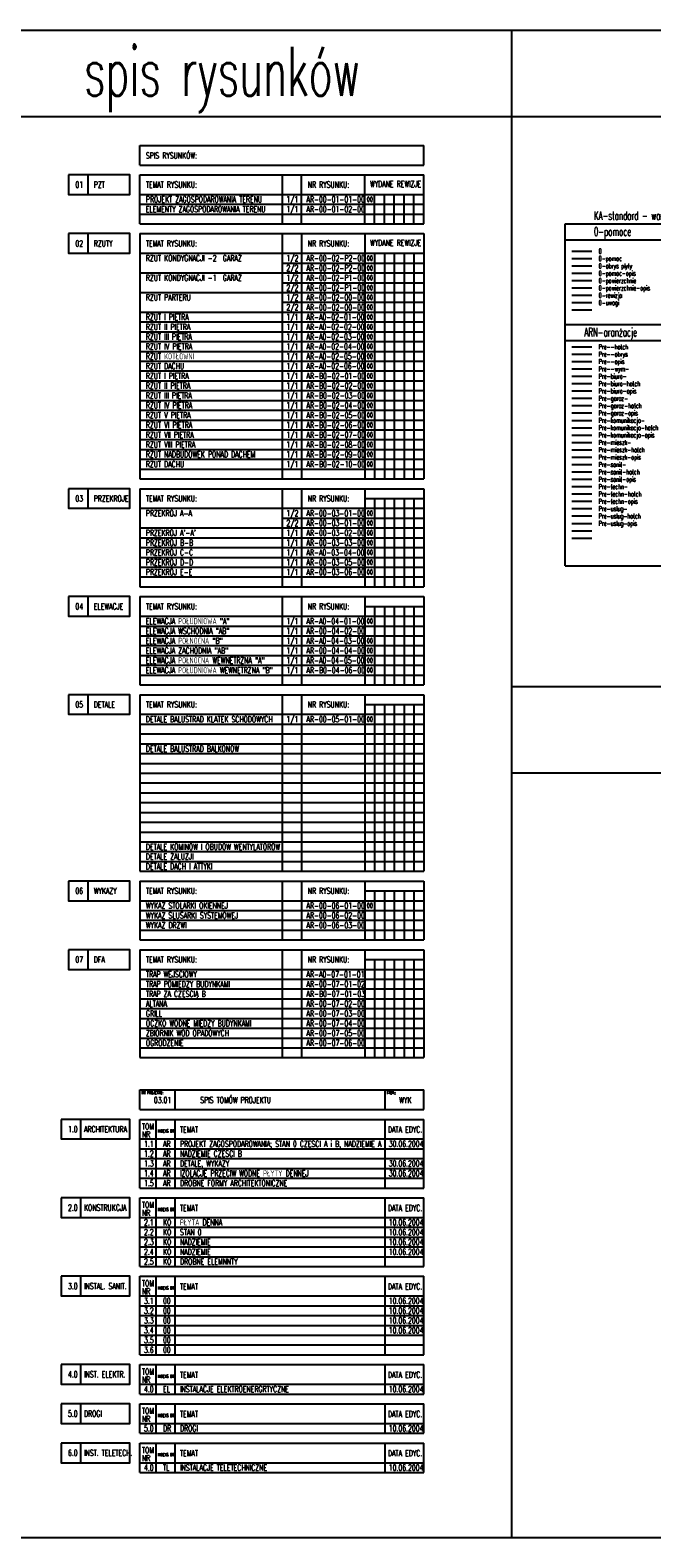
# Model space of a CAD drawing. Extents: x -7228 to 74941, y -112898 to 85621.
# Tile 137 of 256: x -1379 to 1156, y -4155 to 1993. Entities that reach past the tile are written whole.
import ezdxf

# ---------------------------------------------------------------- set-up
doc = ezdxf.new("R2010")
doc.units = 0
doc.linetypes.add('DASHED2', pattern=[0.375, 0.25, -0.125])
doc.layers.get('0').update_dxf_attribs({"color": 101, "linetype": 'CONTINUOUS'})
for name, color, linetype, plot in [('0-obrys plyty', 24, 'CONTINUOUS', False), ('0-pomoc', 21, 'CONTINUOUS', False), ('0-pomoc-opis', 51, 'CONTINUOUS', False), ('0-powierzchnie', 142, 'DASHED2', False), ('0-powierzchnie-opis', 142, 'CONTINUOUS', False), ('Pre--obrys', 1, 'CONTINUOUS', False)]:
    doc.layers.add(name, color=color, linetype=linetype, plot=plot)
for name, color, linetype in [('0-rewizja', 230, 'CONTINUOUS'), ('0-uwagi', 230, 'CONTINUOUS'), ('Pre--hatch', 8, 'CONTINUOUS'), ('Pre--opis', 41, 'CONTINUOUS'), ('Pre--wym-', 8, 'CONTINUOUS'), ('Pre-biuro-', 66, 'CONTINUOUS'), ('Pre-biuro-hatch', 62, 'CONTINUOUS'), ('Pre-biuro-opis', 41, 'CONTINUOUS'), ('Pre-garaz-', 8, 'CONTINUOUS'), ('Pre-garaz-hatch', 254, 'CONTINUOUS'), ('Pre-garaz-opis', 41, 'CONTINUOUS'), ('Pre-komunikacja-', 34, 'CONTINUOUS'), ('Pre-komunikacja-hatch', 30, 'CONTINUOUS'), ('Pre-komunikacja-opis', 41, 'CONTINUOUS'), ('Pre-mieszk-', 152, 'CONTINUOUS'), ('Pre-mieszk-hatch', 151, 'CONTINUOUS'), ('Pre-mieszk-opis', 41, 'CONTINUOUS'), ('Pre-sanit-', 174, 'CONTINUOUS'), ('Pre-sanit-hatch', 173, 'CONTINUOUS'), ('Pre-sanit-opis', 41, 'CONTINUOUS'), ('Pre-techn-', 8, 'CONTINUOUS'), ('Pre-techn-hatch', 252, 'CONTINUOUS'), ('Pre-techn-opis', 41, 'CONTINUOUS'), ('Pre-uslug-', 212, 'CONTINUOUS'), ('Pre-uslug-hatch', 51, 'CONTINUOUS'), ('Pre-uslug-opis', 41, 'CONTINUOUS')]:
    doc.layers.add(name, color=color, linetype=linetype)
doc.styles.add('KA wymiar', font='romans.shx', dxfattribs={"width": 0.6})

msp = doc.modelspace()

# ---------------------------------------------------------------- linework, layer by layer
for p, q in [((585.434, -4155.465), (585.434, 1992.57)), ((-7228.311, 1640.516), (5439.899, 1640.516)), ((-932.112, 1442.691), (-932.112, 1522.691)), ((-932.112, 1522.691), (225.459, 1522.691)), ((225.459, 1442.691), (225.459, 1522.691)), ((-932.112, 1442.691), (225.459, 1442.691)), ((-1142.112, 1322.691), (-1142.112, 1402.691)), ((-932.112, 1202.691), (-932.112, 1402.691)), ((-932.112, 1402.691), (225.459, 1402.691)), ((-352.112, 1402.691), (-352.112, 1202.691)), ((-272.112, 1202.691), (-272.112, 1402.691)), ((-14.541, 1202.691), (-14.541, 1402.691)), ((225.459, 1202.691), (225.459, 1402.691)), ((-932.112, 1322.691), (225.459, 1322.691)), ((25.459, 1202.691), (25.459, 1322.691)), ((65.459, 1202.691), (65.459, 1322.691)), ((105.459, 1202.691), (105.459, 1322.691)), ((145.459, 1202.691), (145.459, 1322.691)), ((185.459, 1202.691), (185.459, 1322.691)), ((-932.112, 1282.691), (225.459, 1282.691)), ((-932.112, 1242.691), (225.459, 1242.691)), ((-932.112, 1202.691), (225.459, 1202.691)), ((802.193, 1202.408), (5302.193, 1202.408)), ((802.193, -192.3), (802.193, 1202.408)), ((-1142.112, 1082.691), (-1142.112, 1162.691)), ((-932.112, 1162.691), (-932.112, 162.691)), ((-932.112, 1162.691), (225.459, 1162.691)), ((-352.112, 1162.691), (-352.112, 162.691)), ((-272.112, 1162.691), (-272.112, 162.691)), ((-14.541, 1162.691), (-14.541, 162.691)), ((225.459, 1162.691), (225.459, 162.691)), ((802.193, 1137.408), (5302.193, 1137.408)), ((-932.112, 1082.691), (225.459, 1082.691)), ((25.459, 1082.691), (25.459, 162.691)), ((65.459, 1082.691), (65.459, 162.691)), ((105.459, 1082.691), (105.459, 162.691)), ((145.459, 1082.691), (145.459, 162.691)), ((185.459, 1082.691), (185.459, 162.691)), ((829.899, 1091.492), (910.898, 1091.492)), ((-932.112, 1002.691), (225.459, 1002.691)), ((-352.112, 1042.691), (225.459, 1042.691)), ((-932.112, 922.691), (225.459, 922.691)), ((-352.112, 962.691), (225.459, 962.691)), ((-352.112, 882.691), (225.459, 882.691)), ((-932.112, 842.691), (225.459, 842.691)), ((-932.112, 802.691), (225.459, 802.691)), ((829.899, 851.492), (910.898, 851.492)), ((-932.112, 762.691), (225.459, 762.691)), ((802.193, 792.408), (1252.193, 792.408)), ((-932.112, 722.691), (225.459, 722.691)), ((-932.112, 682.691), (225.459, 682.691)), ((802.193, 727.408), (1252.193, 727.408)), ((-932.112, 642.691), (225.459, 642.691)), ((-932.112, 602.691), (225.459, 602.691)), ((-932.112, 562.691), (225.459, 562.691)), ((-932.112, 522.691), (225.459, 522.691)), ((-932.112, 482.691), (225.459, 482.691)), ((-932.112, 442.691), (225.459, 442.691)), ((-932.112, 402.691), (225.459, 402.691)), ((-932.112, 362.691), (225.459, 362.691)), ((-932.112, 322.691), (225.459, 322.691)), ((-932.112, 282.691), (225.459, 282.691)), ((-932.112, 242.691), (225.459, 242.691)), ((-932.112, 202.691), (225.459, 202.691)), ((-932.112, 162.691), (225.459, 162.691)), ((-1142.112, 42.691), (-1142.112, 122.691)), ((-932.112, 122.691), (-932.112, -277.309)), ((-932.112, 122.691), (225.459, 122.691)), ((-352.112, 122.691), (-352.112, -277.309)), ((-272.112, 122.691), (-272.112, -277.309)), ((-14.541, 122.691), (-14.541, -277.309)), ((-14.541, 82.691), (225.459, 82.691)), ((25.459, 82.691), (25.459, -277.309)), ((65.459, 82.691), (65.459, -277.309)), ((105.459, 82.691), (105.459, -277.309)), ((145.459, 82.691), (145.459, -277.309)), ((185.459, 82.691), (185.459, -277.309)), ((225.459, 122.691), (225.459, -277.309)), ((-932.112, 42.691), (225.459, 42.691)), ((-352.112, 2.691), (225.459, 2.691)), ((-932.112, -37.309), (225.459, -37.309)), ((829.899, -48.508), (910.898, -48.508)), ((-932.112, -77.309), (225.459, -77.309)), ((-932.112, -117.309), (225.459, -117.309)), ((829.899, -78.508), (910.898, -78.508)), ((-932.112, -157.309), (225.459, -157.309)), ((-932.112, -197.309), (225.459, -197.309)), ((-932.112, -237.309), (225.459, -237.309)), ((802.193, -192.3), (5302.193, -192.3)), ((-932.112, -277.309), (225.459, -277.309)), ((-1142.112, -397.309), (-1142.112, -317.309)), ((-932.112, -317.309), (-932.112, -677.309)), ((-932.112, -317.309), (225.459, -317.309)), ((-352.112, -317.309), (-352.112, -677.309)), ((-272.112, -317.309), (-272.112, -677.309)), ((-14.541, -317.309), (-14.541, -677.309)), ((-14.541, -357.309), (225.459, -357.309)), ((25.459, -357.309), (25.459, -677.309)), ((65.459, -357.309), (65.459, -677.309)), ((105.459, -357.309), (105.459, -677.309)), ((145.459, -357.309), (145.459, -677.309)), ((185.459, -357.309), (185.459, -677.309)), ((225.459, -317.309), (225.459, -677.309)), ((-932.112, -397.309), (225.459, -397.309)), ((-932.112, -437.309), (225.459, -437.309)), ((-932.112, -477.309), (225.459, -477.309)), ((-932.112, -517.309), (225.459, -517.309)), ((-932.112, -557.309), (225.459, -557.309)), ((-932.112, -597.309), (225.459, -597.309)), ((-932.112, -637.309), (225.459, -637.309)), ((-1142.112, -797.309), (-1142.112, -717.309)), ((-932.112, -677.309), (225.459, -677.309)), ((-932.112, -717.309), (-932.112, -1437.309)), ((-932.112, -717.309), (225.459, -717.309)), ((-352.112, -717.309), (-352.112, -1437.309)), ((-272.112, -717.309), (-272.112, -1437.309)), ((-14.541, -717.309), (-14.541, -1437.309)), ((225.459, -717.309), (225.459, -1437.309)), ((5439.899, -685.045), (585.434, -685.045)), ((-932.112, -797.309), (225.459, -797.309)), ((-14.541, -757.309), (225.459, -757.309)), ((25.459, -757.309), (25.459, -1437.309)), ((65.459, -757.309), (65.459, -1437.309)), ((105.459, -757.309), (105.459, -1437.309)), ((145.459, -757.309), (145.459, -1437.309)), ((185.459, -757.309), (185.459, -1437.309)), ((-932.112, -837.309), (225.459, -837.309)), ((-932.112, -877.309), (225.459, -877.309)), ((-932.112, -917.309), (225.459, -917.309)), ((-932.112, -957.309), (225.459, -957.309)), ((-932.112, -997.309), (225.459, -997.309)), ((-932.112, -1037.309), (225.459, -1037.309)), ((5439.899, -1037.1), (585.434, -1037.1)), ((-932.112, -1077.309), (225.459, -1077.309)), ((-932.112, -1117.309), (225.459, -1117.309)), ((-932.112, -1157.309), (225.459, -1157.309)), ((-932.112, -1197.309), (225.459, -1197.309)), ((-932.112, -1237.309), (225.459, -1237.309)), ((-932.112, -1277.309), (225.459, -1277.309)), ((-932.112, -1317.309), (225.459, -1317.309)), ((-932.112, -1357.309), (225.459, -1357.309)), ((-932.112, -1397.309), (225.459, -1397.309)), ((-932.112, -1437.309), (225.459, -1437.309)), ((-1142.112, -1557.309), (-1142.112, -1477.309)), ((-932.112, -1477.309), (-932.112, -1717.309)), ((-932.112, -1477.309), (225.459, -1477.309)), ((-352.112, -1477.309), (-352.112, -1717.309)), ((-272.112, -1477.309), (-272.112, -1717.309)), ((-14.541, -1477.309), (-14.541, -1717.309)), ((-14.541, -1517.309), (225.459, -1517.309)), ((25.459, -1517.309), (25.459, -1717.309)), ((65.459, -1517.309), (65.459, -1717.309)), ((105.459, -1517.309), (105.459, -1717.309)), ((145.459, -1517.309), (145.459, -1717.309)), ((185.459, -1517.309), (185.459, -1717.309)), ((225.459, -1477.309), (225.459, -1717.309)), ((-932.112, -1557.309), (225.459, -1557.309)), ((-932.112, -1597.309), (225.459, -1597.309)), ((-932.112, -1637.309), (225.459, -1637.309)), ((-932.112, -1677.309), (225.459, -1677.309)), ((-932.112, -1717.309), (225.459, -1717.309)), ((-1142.112, -1837.309), (-1142.112, -1757.309)), ((-932.112, -1757.309), (-932.112, -2197.309)), ((-932.112, -1757.309), (225.459, -1757.309)), ((-352.112, -1757.309), (-352.112, -2197.309)), ((-272.112, -1757.309), (-272.112, -2197.309)), ((-14.541, -1757.309), (-14.541, -2197.309)), ((225.459, -1757.309), (225.459, -2197.309)), ((-932.112, -1837.309), (225.459, -1837.309)), ((-14.541, -1797.309), (225.459, -1797.309)), ((25.459, -1797.309), (25.459, -2197.309)), ((65.459, -1797.309), (65.459, -2197.309)), ((105.459, -1797.309), (105.459, -2197.309)), ((145.459, -1797.309), (145.459, -2197.309)), ((185.459, -1797.309), (185.459, -2197.309)), ((-932.112, -1877.309), (225.459, -1877.309)), ((-932.112, -1917.309), (225.459, -1917.309)), ((-932.112, -1957.309), (225.459, -1957.309)), ((-932.112, -1997.309), (225.459, -1997.309)), ((-932.112, -2037.309), (225.459, -2037.309)), ((-932.112, -2077.309), (225.459, -2077.309)), ((-932.112, -2117.309), (225.459, -2117.309)), ((-932.112, -2157.309), (225.459, -2157.309)), ((-932.112, -2197.309), (225.459, -2197.309)), ((-932.112, -2408.926), (-932.112, -2328.926)), ((-932.112, -2328.926), (225.459, -2328.926)), ((-787.183, -2408.926), (-787.183, -2328.926)), ((68.1, -2408.926), (68.1, -2328.926)), ((225.459, -2408.926), (225.459, -2328.926)), ((-1172.112, -2528.926), (-1172.112, -2448.926)), ((-932.112, -2408.926), (225.459, -2408.926)), ((-932.112, -2728.926), (-932.112, -2448.926)), ((-932.112, -2448.926), (225.459, -2448.926)), ((-864.541, -2728.926), (-864.541, -2448.926)), ((-787.183, -2728.926), (-787.183, -2448.926)), ((68.1, -2728.926), (68.1, -2448.926)), ((225.459, -2728.926), (225.459, -2448.926)), ((-932.112, -2528.926), (225.459, -2528.926)), ((-932.112, -2568.926), (225.459, -2568.926)), ((-932.112, -2608.926), (225.459, -2608.926)), ((-932.112, -2648.926), (225.459, -2648.926)), ((-932.112, -2688.926), (225.459, -2688.926)), ((-932.112, -2728.926), (225.459, -2728.926)), ((-1172.112, -2848.926), (-1172.112, -2768.926)), ((-932.112, -3048.926), (-932.112, -2768.926)), ((-932.112, -2768.926), (225.459, -2768.926)), ((-864.541, -3048.926), (-864.541, -2768.926)), ((-787.183, -3048.926), (-787.183, -2768.926)), ((68.1, -3048.926), (68.1, -2768.926)), ((225.459, -3048.926), (225.459, -2768.926)), ((-932.112, -2848.926), (225.459, -2848.926)), ((-932.112, -2888.926), (225.459, -2888.926)), ((-932.112, -2928.926), (225.459, -2928.926)), ((-932.112, -2968.926), (225.459, -2968.926)), ((-932.112, -2968.926), (225.459, -2968.926)), ((-932.112, -3008.926), (225.459, -3008.926)), ((-932.112, -3008.926), (225.459, -3008.926)), ((-932.112, -3048.926), (225.459, -3048.926)), ((-1172.112, -3168.926), (-1172.112, -3088.926)), ((-932.112, -3408.926), (-932.112, -3088.926)), ((-932.112, -3088.926), (225.459, -3088.926)), ((-864.541, -3408.926), (-864.541, -3088.926)), ((-787.183, -3408.926), (-787.183, -3088.926)), ((68.1, -3408.926), (68.1, -3088.926)), ((225.459, -3408.926), (225.459, -3088.926)), ((-932.112, -3168.926), (225.459, -3168.926)), ((-932.112, -3208.926), (225.459, -3208.926)), ((-932.112, -3248.926), (225.459, -3248.926)), ((-932.112, -3288.926), (225.459, -3288.926)), ((-932.112, -3288.926), (225.459, -3288.926)), ((-932.112, -3328.926), (225.459, -3328.926)), ((-932.112, -3328.926), (225.459, -3328.926)), ((-932.112, -3368.926), (225.459, -3368.926)), ((-932.112, -3408.926), (225.459, -3408.926)), ((-1172.112, -3528.926), (-1172.112, -3448.926)), ((-932.112, -3568.926), (-932.112, -3448.926)), ((-932.112, -3448.926), (225.459, -3448.926)), ((-864.541, -3568.926), (-864.541, -3448.926)), ((-787.183, -3568.926), (-787.183, -3448.926)), ((68.1, -3568.926), (68.1, -3448.926)), ((225.459, -3568.926), (225.459, -3448.926)), ((-932.112, -3528.926), (225.459, -3528.926)), ((-1172.112, -3688.926), (-1172.112, -3608.926)), ((-932.112, -3568.926), (225.459, -3568.926)), ((-932.112, -3728.926), (-932.112, -3608.926)), ((-932.112, -3608.926), (225.459, -3608.926)), ((-864.541, -3728.926), (-864.541, -3608.926)), ((-787.183, -3728.926), (-787.183, -3608.926)), ((68.1, -3728.926), (68.1, -3608.926)), ((225.459, -3728.926), (225.459, -3608.926)), ((-932.112, -3688.926), (225.459, -3688.926)), ((-932.112, -3728.926), (225.459, -3728.926)), ((-1172.112, -3848.926), (-1172.112, -3768.926)), ((-932.112, -3888.926), (-932.112, -3768.926)), ((-932.112, -3768.926), (225.459, -3768.926)), ((-864.541, -3888.926), (-864.541, -3768.926)), ((-787.183, -3888.926), (-787.183, -3768.926)), ((68.1, -3888.926), (68.1, -3768.926)), ((225.459, -3888.926), (225.459, -3768.926)), ((-932.112, -3848.926), (225.459, -3848.926)), ((-932.112, -3888.926), (225.459, -3888.926))]:
    msp.add_line(p, q)
for points in [[(-7228.311, 1992.57), (5439.899, 1992.57), (5439.899, -4155.465), (-7228.311, -4155.465)], [(-1222.112, 1402.691), (-1222.112, 1322.691), (-972.112, 1322.691), (-972.112, 1402.691)], [(-1222.112, 1162.691), (-1222.112, 1082.691), (-972.112, 1082.691), (-972.112, 1162.691)], [(-1222.112, 122.691), (-1222.112, 42.691), (-972.112, 42.691), (-972.112, 122.691)], [(-1222.112, -317.309), (-1222.112, -397.309), (-972.112, -397.309), (-972.112, -317.309)], [(-1222.112, -717.309), (-1222.112, -797.309), (-972.112, -797.309), (-972.112, -717.309)], [(-1222.112, -1477.309), (-1222.112, -1557.309), (-972.112, -1557.309), (-972.112, -1477.309)], [(-1222.112, -1757.309), (-1222.112, -1837.309), (-972.112, -1837.309), (-972.112, -1757.309)], [(-1252.112, -2448.926), (-1252.112, -2528.926), (-972.112, -2528.926), (-972.112, -2448.926)], [(-1252.112, -2768.926), (-1252.112, -2848.926), (-972.112, -2848.926), (-972.112, -2768.926)], [(-1252.112, -3088.926), (-1252.112, -3168.926), (-972.112, -3168.926), (-972.112, -3088.926)], [(-1252.112, -3448.926), (-1252.112, -3528.926), (-972.112, -3528.926), (-972.112, -3448.926)], [(-1252.112, -3608.926), (-1252.112, -3688.926), (-972.112, -3688.926), (-972.112, -3608.926)], [(-1252.112, -3768.926), (-1252.112, -3848.926), (-972.112, -3848.926), (-972.112, -3768.926)]]:
    msp.add_lwpolyline(points, close=True)
at = {"const_width": 5}
for points in [[(105.459, 1322.691), (105.459, 1202.691)], [(65.459, 1082.691), (65.459, 162.691)], [(65.459, 82.691), (65.459, -277.309)], [(105.459, -357.309), (105.459, -677.309)], [(145.459, -757.309), (145.459, -1437.309)], [(145.459, -1517.309), (145.459, -1717.309)], [(145.459, -1797.309), (145.459, -2197.309)]]:
    msp.add_lwpolyline(points, dxfattribs=at)
at = {"layer": '0-obrys plyty'}
msp.add_line((829.899, 1031.492), (910.898, 1031.492), dxfattribs=at)
at = {"layer": '0-pomoc'}
msp.add_line((829.899, 1061.492), (910.898, 1061.492), dxfattribs=at)
at = {"layer": '0-pomoc-opis'}
msp.add_line((829.899, 1001.492), (910.898, 1001.492), dxfattribs=at)
at = {"layer": '0-powierzchnie'}
msp.add_line((829.899, 971.492), (910.898, 971.492), dxfattribs=at)
at = {"layer": '0-powierzchnie-opis'}
msp.add_line((829.899, 941.492), (910.898, 941.492), dxfattribs=at)
at = {"layer": '0-rewizja'}
msp.add_line((829.899, 911.492), (910.898, 911.492), dxfattribs=at)
at = {"layer": '0-uwagi'}
msp.add_line((829.899, 881.492), (910.898, 881.492), dxfattribs=at)
at = {"layer": 'Pre--hatch'}
msp.add_line((829.899, 701.492), (910.898, 701.492), dxfattribs=at)
at = {"layer": 'Pre--obrys'}
msp.add_line((829.899, 671.492), (910.898, 671.492), dxfattribs=at)
at = {"layer": 'Pre--opis'}
msp.add_line((829.899, 641.492), (910.898, 641.492), dxfattribs=at)
at = {"layer": 'Pre--wym-'}
msp.add_line((829.899, 611.492), (910.898, 611.492), dxfattribs=at)
at = {"layer": 'Pre-biuro-'}
msp.add_line((829.899, 581.492), (910.898, 581.492), dxfattribs=at)
at = {"layer": 'Pre-biuro-hatch'}
msp.add_line((829.899, 551.492), (910.898, 551.492), dxfattribs=at)
at = {"layer": 'Pre-biuro-opis'}
msp.add_line((829.899, 521.492), (910.898, 521.492), dxfattribs=at)
at = {"layer": 'Pre-garaz-hatch'}
for p, q in [((829.899, 491.492), (910.898, 491.492)), ((829.899, 461.492), (910.898, 461.492))]:
    msp.add_line(p, q, dxfattribs=at)
at = {"layer": 'Pre-garaz-opis'}
msp.add_line((829.899, 431.492), (910.898, 431.492), dxfattribs=at)
at = {"layer": 'Pre-komunikacja-'}
msp.add_line((829.899, 401.492), (910.898, 401.492), dxfattribs=at)
at = {"layer": 'Pre-komunikacja-hatch'}
msp.add_line((829.899, 371.492), (910.898, 371.492), dxfattribs=at)
at = {"layer": 'Pre-komunikacja-opis'}
msp.add_line((829.899, 341.492), (910.898, 341.492), dxfattribs=at)
at = {"layer": 'Pre-mieszk-'}
msp.add_line((829.899, 311.492), (910.898, 311.492), dxfattribs=at)
at = {"layer": 'Pre-mieszk-hatch'}
msp.add_line((829.899, 281.492), (910.898, 281.492), dxfattribs=at)
at = {"layer": 'Pre-mieszk-opis'}
msp.add_line((829.899, 251.492), (910.898, 251.492), dxfattribs=at)
at = {"layer": 'Pre-sanit-'}
msp.add_line((829.899, 221.492), (910.898, 221.492), dxfattribs=at)
at = {"layer": 'Pre-sanit-hatch'}
msp.add_line((829.899, 191.492), (910.898, 191.492), dxfattribs=at)
at = {"layer": 'Pre-sanit-opis'}
msp.add_line((829.899, 161.492), (910.898, 161.492), dxfattribs=at)
at = {"layer": 'Pre-techn-'}
msp.add_line((829.899, 131.492), (910.898, 131.492), dxfattribs=at)
at = {"layer": 'Pre-techn-hatch'}
msp.add_line((829.899, 101.492), (910.898, 101.492), dxfattribs=at)
at = {"layer": 'Pre-techn-opis'}
msp.add_line((829.899, 71.492), (910.898, 71.492), dxfattribs=at)
at = {"layer": 'Pre-uslug-'}
msp.add_line((829.899, 41.492), (910.898, 41.492), dxfattribs=at)
at = {"layer": 'Pre-uslug-hatch'}
msp.add_line((829.899, 11.492), (910.898, 11.492), dxfattribs=at)
at = {"layer": 'Pre-uslug-opis'}
msp.add_line((829.899, -18.508), (910.898, -18.508), dxfattribs=at)

# ---------------------------------------------------------------- texts
at = {"style": 'KA wymiar', "width": 0.6}
for s, height, p in [('spis rysunków', 200, (-1159.266, 1724.95)), ('SPIS RYSUNKÓW:', 25, (-907.112, 1468.753)), ('01', 25, (-1194.515, 1350.191)), ('PZT', 25, (-1119.421, 1350.191)), ('TEMAT RYSUNKU:', 25, (-907.112, 1350.191)), ('NR RYSUNKU:', 25, (-247.112, 1350.191)), ('WYDANE REWIZJE', 25, (6.773, 1352.952)), ('PROJEKT ZAGOSPODAROWANIA TERENU', 25, (-907.112, 1290.191)), ('1/1', 25, (-334.222, 1290.191)), ('AR-00-01-01-00', 25, (-252.56, 1290.191)), ('00', 20, (-6.597, 1292.952)), ('ELEMENTY ZAGOSPODAROWANIA TERENU', 25, (-907.112, 1250.191)), ('1/1', 25, (-334.222, 1250.191)), ('AR-00-01-02-00', 25, (-252.56, 1250.191)), ('KA-standard - warstwy budowlane', 35, (919.475, 1218.72)), ('0-pomoce', 35, (919.475, 1153.72)), ('02', 25, (-1194.515, 1110.191)), ('RZUTY', 25, (-1119.421, 1110.191)), ('TEMAT RYSUNKU:', 25, (-907.112, 1110.191)), ('NR RYSUNKU:', 25, (-247.112, 1110.191)), ('WYDANE REWIZJE', 25, (6.773, 1112.952)), ('RZUT KONDYGNACJI -2  GARAŻ', 25, (-907.112, 1050.191)), ('1/2', 25, (-334.222, 1050.191)), ('AR-00-02-P2-00', 25, (-252.56, 1050.191)), ('00', 20, (-6.597, 1052.952)), ('0', 20, (938.671, 1081.281)), ('RZUT KONDYGNACJI -1  GARAŻ', 25, (-907.112, 970.191)), ('2/2', 25, (-334.222, 1010.191)), ('1/2', 25, (-334.222, 970.191)), ('AR-00-02-P2-00', 25, (-252.56, 1010.191)), ('AR-00-02-P1-00', 25, (-252.56, 970.191)), ('00', 20, (-6.597, 1012.952)), ('00', 20, (-6.597, 972.952)), ('2/2', 25, (-334.222, 930.191)), ('AR-00-02-P1-00', 25, (-252.56, 930.191)), ('00', 20, (-6.597, 932.952)), ('RZUT PARTERU ', 25, (-907.112, 890.191)), ('2/2', 25, (-334.222, 850.191)), ('1/2', 25, (-334.222, 890.191)), ('AR-00-02-00-00', 25, (-252.56, 890.191)), ('AR-00-02-00-00', 25, (-252.56, 850.191)), ('00', 20, (-6.597, 892.952)), ('00', 20, (-6.597, 852.952)), ('RZUT I PIĘTRA', 25, (-907.112, 810.191)), ('RZUT II PIĘTRA', 25, (-907.112, 770.191)), ('1/1', 25, (-334.222, 810.191)), ('AR-A0-02-01-00', 25, (-252.56, 810.191)), ('00', 20, (-6.597, 812.952)), ('RZUT III PIĘTRA', 25, (-907.112, 730.191)), ('1/1', 25, (-334.222, 770.191)), ('1/1', 25, (-334.222, 730.191)), ('AR-A0-02-02-00', 25, (-252.56, 770.191)), ('AR-A0-02-03-00', 25, (-252.56, 730.191)), ('00', 20, (-6.597, 772.952)), ('00', 20, (-6.597, 732.952)), ('ARN-aranżacje', 35, (880.266, 743.72)), ('RZUT IV PIĘTRA', 25, (-907.112, 690.191)), ('RZUT KOTŁOWNI', 25, (-907.112, 650.191)), ('1/1', 25, (-334.222, 690.191)), ('1/1', 25, (-334.222, 650.191)), ('AR-A0-02-04-00', 25, (-252.56, 690.191)), ('00', 20, (-6.597, 692.952)), ('RZUT DACHU', 25, (-907.112, 610.191)), ('1/1', 25, (-334.222, 610.191)), ('AR-A0-02-05-00', 25, (-252.56, 650.191)), ('AR-A0-02-06-00', 25, (-252.56, 610.191)), ('00', 20, (-6.597, 652.952)), ('00', 20, (-6.597, 612.952)), ('RZUT I PIĘTRA', 25, (-907.112, 570.191)), ('RZUT II PIĘTRA', 25, (-907.112, 530.191)), ('1/1', 25, (-334.222, 570.191)), ('1/1', 25, (-334.222, 530.191)), ('AR-B0-02-01-00', 25, (-252.56, 570.191)), ('AR-B0-02-02-00', 25, (-252.56, 530.191)), ('00', 20, (-6.597, 572.952)), ('RZUT III PIĘTRA', 25, (-907.112, 490.191)), ('1/1', 25, (-334.222, 490.191)), ('AR-B0-02-03-00', 25, (-252.56, 490.191)), ('00', 20, (-6.597, 532.952)), ('00', 20, (-6.597, 492.952)), ('RZUT IV PIĘTRA', 25, (-907.112, 450.191)), ('RZUT V PIĘTRA', 25, (-907.112, 410.191)), ('1/1', 25, (-334.222, 450.191)), ('1/1', 25, (-334.222, 410.191)), ('AR-B0-02-04-00', 25, (-252.56, 450.191)), ('AR-B0-02-05-00', 25, (-252.56, 410.191)), ('00', 20, (-6.597, 452.952)), ('00', 20, (-6.597, 412.952)), ('RZUT VI PIĘTRA', 25, (-907.112, 370.191)), ('1/1', 25, (-334.222, 370.191)), ('AR-B0-02-06-00', 25, (-252.56, 370.191)), ('00', 20, (-6.597, 372.952)), ('RZUT VII PIĘTRA', 25, (-907.112, 330.191)), ('RZUT VIII PIĘTRA', 25, (-907.112, 290.191)), ('1/1', 25, (-334.222, 330.191)), ('1/1', 25, (-334.222, 290.191)), ('AR-B0-02-07-00', 25, (-252.56, 330.191)), ('AR-B0-02-08-00', 25, (-252.56, 290.191)), ('00', 20, (-6.597, 332.952)), ('00', 20, (-6.597, 292.952)), ('RZUT NADBUDÓWEK PONAD DACHEM', 25, (-907.112, 250.191)), ('1/1', 25, (-334.222, 250.191)), ('AR-B0-02-09-00', 25, (-252.56, 250.191)), ('00', 20, (-6.597, 252.952)), ('RZUT DACHU', 25, (-907.112, 210.191)), ('1/1', 25, (-334.222, 210.191)), ('AR-B0-02-10-00', 25, (-252.56, 210.191)), ('00', 20, (-6.597, 212.952)), ('03', 25, (-1194.515, 70.191)), ('PRZEKROJE', 25, (-1119.421, 70.191)), ('TEMAT RYSUNKU:', 25, (-907.112, 70.191)), ('NR RYSUNKU:', 25, (-247.112, 70.191)), ('PRZEKRÓJ A-A', 25, (-907.112, 10.191)), ('1/2', 25, (-334.222, 10.191)), ('AR-00-03-01-00', 25, (-252.56, 10.191)), ('00', 20, (-6.597, 12.952)), ("PRZEKRÓJ A'-A'", 25, (-907.112, -69.809)), ('2/2', 25, (-334.222, -29.809)), ('1/1', 25, (-334.222, -69.809)), ('AR-00-03-01-00', 25, (-252.56, -29.809)), ('AR-00-03-02-00', 25, (-252.56, -69.809)), ('00', 20, (-6.597, -27.048)), ('00', 20, (-6.597, -67.048)), ('PRZEKRÓJ B-B', 25, (-907.112, -109.809)), ('PRZEKRÓJ C-C', 25, (-907.112, -149.809)), ('1/1', 25, (-334.222, -109.809)), ('1/1', 25, (-334.222, -149.809)), ('AR-00-03-03-00', 25, (-252.56, -109.809)), ('00', 20, (-6.597, -107.048)), ('PRZEKRÓJ D-D', 25, (-907.112, -189.809)), ('1/1', 25, (-334.222, -189.809)), ('AR-A0-03-04-00', 25, (-252.56, -149.809)), ('AR-00-03-05-00', 25, (-252.56, -189.809)), ('00', 20, (-6.597, -147.048)), ('00', 20, (-6.597, -187.048)), ('PRZEKRÓJ E-E', 25, (-907.112, -229.809)), ('1/1', 25, (-334.222, -229.809)), ('AR-00-03-06-00', 25, (-252.56, -229.809)), ('00', 20, (-6.597, -227.048)), ('04', 25, (-1194.515, -369.809)), ('ELEWACJE', 25, (-1119.421, -369.809)), ('TEMAT RYSUNKU:', 25, (-907.112, -369.809)), ('NR RYSUNKU:', 25, (-247.112, -369.809)), ('ELEWACJA POŁUDNIOWA "A"', 25, (-907.112, -429.809)), ('1/1', 25, (-334.222, -429.809)), ('AR-A0-04-01-00', 25, (-252.56, -429.809)), ('00', 20, (-6.597, -427.048)), ('ELEWACJA WSCHODNIA "AB"', 25, (-907.112, -469.809)), ('ELEWACJA PÓŁNOCNA "B"', 25, (-907.112, -509.809)), ('1/1', 25, (-334.222, -469.809)), ('1/1', 25, (-334.222, -509.809)), ('AR-00-04-02-00', 25, (-252.56, -469.809)), ('AR-A0-04-03-00', 25, (-252.56, -509.809)), ('00', 20, (-6.597, -507.048)), ('ELEWACJA ZACHODNIA "AB"', 25, (-907.112, -549.809)), ('1/1', 25, (-334.222, -549.809)), ('AR-00-04-04-00', 25, (-252.56, -549.809)), ('00', 20, (-6.597, -547.048)), ('ELEWACJA PÓŁNOCNA WEWNĘTRZNA "A"', 25, (-907.112, -589.809)), ('ELEWACJA POŁUDNIOWA WEWNĘTRZNA "B"', 25, (-907.112, -629.809)), ('1/1', 25, (-334.222, -589.809)), ('1/1', 25, (-334.222, -629.809)), ('AR-A0-04-05-00', 25, (-252.56, -589.809)), ('AR-B0-04-06-00', 25, (-252.56, -629.809)), ('00', 20, (-6.597, -587.048)), ('00', 20, (-6.597, -627.048)), ('05', 25, (-1194.515, -769.809)), ('DETALE', 25, (-1119.421, -769.809)), ('TEMAT RYSUNKU:', 25, (-907.112, -769.809)), ('NR RYSUNKU:', 25, (-247.112, -769.809)), ('DETALE BALUSTRAD KLATEK SCHODOWYCH', 25, (-907.112, -829.809)), ('1/1', 25, (-334.222, -829.809)), ('AR-00-05-01-00', 25, (-252.56, -829.809)), ('00', 20, (-6.597, -827.048)), ('DETALE BALUSTRAD BALKONÓW', 25, (-907.112, -949.809)), ('DETALE KOMINÓW I OBUDÓW WENTYLATORÓW', 25, (-907.112, -1349.809)), ('DETALE ŻALUZJI', 25, (-907.112, -1389.809)), ('DETALE DACH I ATTYKI', 25, (-907.112, -1429.809)), ('06', 25, (-1194.515, -1529.809)), ('WYKAZY', 25, (-1119.421, -1529.809)), ('TEMAT RYSUNKU:', 25, (-907.112, -1529.809)), ('NR RYSUNKU:', 25, (-247.112, -1529.809)), ('WYKAZ STOLARKI OKIENNEJ', 25, (-907.112, -1589.809)), ('AR-00-06-01-00', 25, (-252.56, -1589.809)), ('00', 20, (-6.597, -1587.048)), ('WYKAZ ŚLUSARKI SYSTEMOWEJ', 25, (-907.112, -1629.809)), ('WYKAZ DRZWI', 25, (-907.112, -1669.809)), ('AR-00-06-02-00', 25, (-252.56, -1629.809)), ('AR-00-06-03-00', 25, (-252.56, -1669.809)), ('07', 25, (-1194.515, -1809.809)), ('DFA', 25, (-1119.421, -1809.809)), ('TEMAT RYSUNKU:', 25, (-907.112, -1809.809)), ('TRAP WEJŚCIOWY', 25, (-907.112, -1869.809)), ('AR-A0-07-01-01', 25, (-252.56, -1869.809)), ('NR RYSUNKU:', 25, (-247.112, -1809.809)), ('TRAP POMIĘDZY BUDYNKAMI', 25, (-907.112, -1909.809)), ('AR-00-07-01-02', 25, (-252.56, -1909.809)), ('ALTANA', 25, (-907.112, -1989.809)), ('TRAP ZA CZĘŚCIĄ B', 25, (-907.112, -1949.809)), ('AR-B0-07-01-03', 25, (-252.56, -1949.809)), ('AR-00-07-02-00', 25, (-252.56, -1989.809)), ('GRILL', 25, (-907.112, -2029.809)), ('AR-00-07-03-00', 25, (-252.56, -2029.809)), ('ZBIORNIK WÓD OPADOWYCH', 25, (-907.112, -2109.809)), ('OCZKO WODNE MIĘDZY BUDYNKAMI', 25, (-907.112, -2069.809)), ('AR-00-07-04-00', 25, (-252.56, -2069.809)), ('AR-00-07-05-00', 25, (-252.56, -2109.809)), ('OGRODZENIE', 25, (-907.112, -2149.809)), ('AR-00-07-06-00', 25, (-252.56, -2149.809)), ('NR PROJEKTU:', 12.5, (-925.13, -2346.623)), ('FAZA::', 12.5, (75.082, -2346.623)), ('03.01', 25, (-874.458, -2382.864)), ('SPIS TOMÓW PROJEKTU ', 25, (-685.507, -2382.864)), ('WYK', 25, (125.755, -2382.864)), ('1.0', 25, (-1224.515, -2501.426)), ('ARCHITEKTURA', 25, (-1159.421, -2501.426)), ('TOM', 25, (-923.007, -2490.364)), ('NR', 25, (-923.007, -2522.864)), ('INDEKS BR.', 12.5, (-858.007, -2502.864)), ('TEMAT', 25, (-768.078, -2502.864)), ('DATA EDYC.', 25, (79.635, -2502.864)), ('1.1', 25, (-914.612, -2561.426)), ('1.2', 25, (-914.612, -2601.426)), ('AR', 25, (-837.253, -2561.426)), ('AR', 25, (-837.253, -2601.426)), ('PROJEKT ZAGOSPODAROWANIA; STAN 0 CZĘŚCI A i B, NADZIEMIE A', 25, (-768.078, -2561.426)), ('NADZIEMIE CZĘŚCI B', 25, (-768.078, -2601.426)), ('30.06.2004', 25, (83.1, -2561.426)), ('1.3', 25, (-914.612, -2641.426)), ('AR', 25, (-837.253, -2641.426)), ('DETALE, WYKAZY', 25, (-768.078, -2641.426)), ('30.06.2004', 25, (83.1, -2641.426)), ('1.4', 25, (-914.612, -2681.426)), ('1.5', 25, (-914.612, -2721.426)), ('AR', 25, (-837.253, -2681.426)), ('AR', 25, (-837.253, -2721.426)), ('IZOLACJE PRZECIW WODNE PŁYTY DENNEJ', 25, (-768.078, -2681.426)), ('DROBNE FORMY ARCHITEKTONICZNE', 25, (-768.078, -2721.426)), ('30.06.2004', 25, (83.1, -2681.426)), ('2.0', 25, (-1224.515, -2821.426)), ('KONSTRUKCJA', 25, (-1159.421, -2821.426)), ('TOM', 25, (-923.007, -2810.364)), ('NR', 25, (-923.007, -2842.864)), ('INDEKS BR.', 12.5, (-858.007, -2822.864)), ('TEMAT', 25, (-768.078, -2822.864)), ('DATA EDYC.', 25, (79.635, -2822.864)), ('2.1', 25, (-914.612, -2881.426)), ('KO', 25, (-837.253, -2881.426)), ('PŁYTA DENNA', 25, (-768.078, -2881.426)), ('10.06.2004', 25, (83.1, -2881.426)), ('2.2', 25, (-914.612, -2921.426)), ('2.3', 25, (-914.612, -2961.426)), ('KO', 25, (-837.253, -2921.426)), ('KO', 25, (-837.253, -2961.426)), ('STAN 0', 25, (-768.078, -2921.426)), ('NADZIEMIE', 25, (-768.078, -2961.426)), ('10.06.2004', 25, (83.1, -2921.426)), ('10.06.2004', 25, (83.1, -2961.426)), ('2.4', 25, (-914.612, -3001.426)), ('KO', 25, (-837.253, -3001.426)), ('NADZIEMIE', 25, (-768.078, -3001.426)), ('10.06.2004', 25, (83.1, -3001.426)), ('2.5', 25, (-914.612, -3041.426)), ('KO', 25, (-837.253, -3041.426)), ('DROBNE ELEMNNTY', 25, (-768.078, -3041.426)), ('3.0', 25, (-1224.515, -3141.426)), ('INSTAL. SANIT.', 25, (-1159.421, -3141.426)), ('TOM', 25, (-923.007, -3130.364)), ('INDEKS BR.', 12.5, (-858.007, -3142.864)), ('TEMAT', 25, (-768.078, -3142.864)), ('DATA EDYC.', 25, (79.635, -3142.864)), ('NR', 25, (-923.007, -3162.864)), ('3.1', 25, (-914.612, -3201.426)), ('00', 25, (-837.253, -3201.426)), ('10.06.2004', 25, (83.1, -3201.426)), ('3.2', 25, (-914.612, -3241.426)), ('3.3', 25, (-914.612, -3281.426)), ('00', 25, (-837.253, -3241.426)), ('00', 25, (-837.253, -3281.426)), ('10.06.2004', 25, (83.1, -3241.426)), ('10.06.2004', 25, (83.1, -3281.426)), ('3.4', 25, (-914.612, -3321.426)), ('00', 25, (-837.253, -3321.426)), ('10.06.2004', 25, (83.1, -3321.426)), ('3.5', 25, (-914.612, -3361.426)), ('3.6', 25, (-914.612, -3401.426)), ('00', 25, (-837.253, -3361.426)), ('00', 25, (-837.253, -3401.426)), ('4.0', 25, (-1224.515, -3501.426)), ('INST. ELEKTR.', 25, (-1159.421, -3501.426)), ('TOM', 25, (-923.007, -3490.364)), ('NR', 25, (-923.007, -3522.864)), ('INDEKS BR.', 12.5, (-858.007, -3502.864)), ('TEMAT', 25, (-768.078, -3502.864)), ('DATA EDYC.', 25, (79.635, -3502.864)), ('4.0', 25, (-914.612, -3561.426)), ('EL', 25, (-837.253, -3561.426)), ('INSTALACJE ELEKTROENERGRTYCZNE', 25, (-768.078, -3561.426)), ('10.06.2004', 25, (83.1, -3561.426)), ('TOM', 25, (-923.007, -3650.364)), ('5.0', 25, (-1224.515, -3661.426)), ('DROGI', 25, (-1159.421, -3661.426)), ('NR', 25, (-923.007, -3682.864)), ('INDEKS BR.', 12.5, (-858.007, -3662.864)), ('TEMAT', 25, (-768.078, -3662.864)), ('DATA EDYC.', 25, (79.635, -3662.864)), ('5.0', 25, (-914.612, -3721.426)), ('DR', 25, (-837.253, -3721.426)), ('DROGI', 25, (-768.078, -3721.426)), ('10.06.2004', 25, (83.1, -3721.426)), ('6.0', 25, (-1224.515, -3821.426)), ('INST. TELETECH.', 25, (-1159.421, -3821.426)), ('TOM', 25, (-923.007, -3810.364)), ('INDEKS BR.', 12.5, (-858.007, -3822.864)), ('TEMAT', 25, (-768.078, -3822.864)), ('DATA EDYC.', 25, (79.635, -3822.864)), ('NR', 25, (-923.007, -3842.864)), ('4.0', 25, (-914.612, -3881.426)), ('TL', 25, (-837.253, -3881.426)), ('INSTALACJE TELETECHNICZNE', 25, (-768.078, -3881.426)), ('10.06.2004', 25, (83.1, -3881.426))]:
    msp.add_text(s, height=height, dxfattribs=at).set_placement(p)
at = {"layer": '0-obrys plyty', "style": 'KA wymiar', "width": 0.6}
msp.add_text('0-obrys plyty', height=20, dxfattribs=at).set_placement((938.671, 1021.281))
at = {"layer": '0-pomoc', "style": 'KA wymiar', "width": 0.6}
msp.add_text('0-pomoc', height=20, dxfattribs=at).set_placement((938.671, 1051.281))
at = {"layer": '0-pomoc-opis', "style": 'KA wymiar', "width": 0.6}
msp.add_text('0-pomoc-opis', height=20, dxfattribs=at).set_placement((938.671, 991.281))
at = {"layer": '0-powierzchnie', "style": 'KA wymiar', "width": 0.6}
msp.add_text('0-powierzchnie', height=20, dxfattribs=at).set_placement((938.671, 961.281))
at = {"layer": '0-powierzchnie-opis', "style": 'KA wymiar', "width": 0.6}
msp.add_text('0-powierzchnie-opis', height=20, dxfattribs=at).set_placement((938.671, 931.281))
at = {"layer": '0-rewizja', "style": 'KA wymiar', "width": 0.6}
msp.add_text('0-rewizja', height=20, dxfattribs=at).set_placement((938.671, 901.281))
at = {"layer": '0-uwagi', "style": 'KA wymiar', "width": 0.6}
msp.add_text('0-uwagi', height=20, dxfattribs=at).set_placement((938.671, 871.281))
at = {"layer": 'Pre--hatch', "style": 'KA wymiar', "width": 0.6}
msp.add_text('Pre--hatch', height=20, dxfattribs=at).set_placement((938.671, 691.281))
at = {"layer": 'Pre--obrys', "style": 'KA wymiar', "width": 0.6}
msp.add_text('Pre--obrys', height=20, dxfattribs=at).set_placement((938.671, 661.281))
at = {"layer": 'Pre--opis', "style": 'KA wymiar', "width": 0.6}
msp.add_text('Pre--opis', height=20, dxfattribs=at).set_placement((938.671, 631.281))
at = {"layer": 'Pre--wym-', "style": 'KA wymiar', "width": 0.6}
msp.add_text('Pre--wym-', height=20, dxfattribs=at).set_placement((938.671, 601.281))
at = {"layer": 'Pre-biuro-', "style": 'KA wymiar', "width": 0.6}
msp.add_text('Pre-biuro-', height=20, dxfattribs=at).set_placement((938.671, 571.281))
at = {"layer": 'Pre-biuro-hatch', "style": 'KA wymiar', "width": 0.6}
msp.add_text('Pre-biuro-hatch', height=20, dxfattribs=at).set_placement((938.671, 541.281))
at = {"layer": 'Pre-biuro-opis', "style": 'KA wymiar', "width": 0.6}
msp.add_text('Pre-biuro-opis', height=20, dxfattribs=at).set_placement((938.671, 511.281))
at = {"layer": 'Pre-garaz-', "style": 'KA wymiar', "width": 0.6}
msp.add_text('Pre-garaz-', height=20, dxfattribs=at).set_placement((938.671, 481.281))
at = {"layer": 'Pre-garaz-hatch', "style": 'KA wymiar', "width": 0.6}
msp.add_text('Pre-garaz-hatch', height=20, dxfattribs=at).set_placement((938.671, 451.281))
at = {"layer": 'Pre-garaz-opis', "style": 'KA wymiar', "width": 0.6}
msp.add_text('Pre-garaz-opis', height=20, dxfattribs=at).set_placement((938.671, 421.281))
at = {"layer": 'Pre-komunikacja-', "style": 'KA wymiar', "width": 0.6}
msp.add_text('Pre-komunikacja-', height=20, dxfattribs=at).set_placement((938.671, 391.281))
at = {"layer": 'Pre-komunikacja-hatch', "style": 'KA wymiar', "width": 0.6}
msp.add_text('Pre-komunikacja-hatch', height=20, dxfattribs=at).set_placement((938.671, 361.281))
at = {"layer": 'Pre-komunikacja-opis', "style": 'KA wymiar', "width": 0.6}
msp.add_text('Pre-komunikacja-opis', height=20, dxfattribs=at).set_placement((938.671, 331.281))
at = {"layer": 'Pre-mieszk-', "style": 'KA wymiar', "width": 0.6}
msp.add_text('Pre-mieszk-', height=20, dxfattribs=at).set_placement((938.671, 301.281))
at = {"layer": 'Pre-mieszk-hatch', "style": 'KA wymiar', "width": 0.6}
msp.add_text('Pre-mieszk-hatch', height=20, dxfattribs=at).set_placement((938.671, 271.281))
at = {"layer": 'Pre-mieszk-opis', "style": 'KA wymiar', "width": 0.6}
msp.add_text('Pre-mieszk-opis', height=20, dxfattribs=at).set_placement((938.671, 241.281))
at = {"layer": 'Pre-sanit-', "style": 'KA wymiar', "width": 0.6}
msp.add_text('Pre-sanit-', height=20, dxfattribs=at).set_placement((938.671, 211.281))
at = {"layer": 'Pre-sanit-hatch', "style": 'KA wymiar', "width": 0.6}
msp.add_text('Pre-sanit-hatch', height=20, dxfattribs=at).set_placement((938.671, 181.281))
at = {"layer": 'Pre-sanit-opis', "style": 'KA wymiar', "width": 0.6}
msp.add_text('Pre-sanit-opis', height=20, dxfattribs=at).set_placement((938.671, 151.281))
at = {"layer": 'Pre-techn-', "style": 'KA wymiar', "width": 0.6}
msp.add_text('Pre-techn-', height=20, dxfattribs=at).set_placement((938.671, 121.281))
at = {"layer": 'Pre-techn-hatch', "style": 'KA wymiar', "width": 0.6}
msp.add_text('Pre-techn-hatch', height=20, dxfattribs=at).set_placement((938.671, 91.281))
at = {"layer": 'Pre-techn-opis', "style": 'KA wymiar', "width": 0.6}
msp.add_text('Pre-techn-opis', height=20, dxfattribs=at).set_placement((938.671, 61.281))
at = {"layer": 'Pre-uslug-', "style": 'KA wymiar', "width": 0.6}
msp.add_text('Pre-uslug-', height=20, dxfattribs=at).set_placement((938.671, 31.281))
at = {"layer": 'Pre-uslug-hatch', "style": 'KA wymiar', "width": 0.6}
msp.add_text('Pre-uslug-hatch', height=20, dxfattribs=at).set_placement((938.671, 1.281))
at = {"layer": 'Pre-uslug-opis', "style": 'KA wymiar', "width": 0.6}
msp.add_text('Pre-uslug-opis', height=20, dxfattribs=at).set_placement((938.671, -28.719))

doc.saveas('drawing.dxf')
